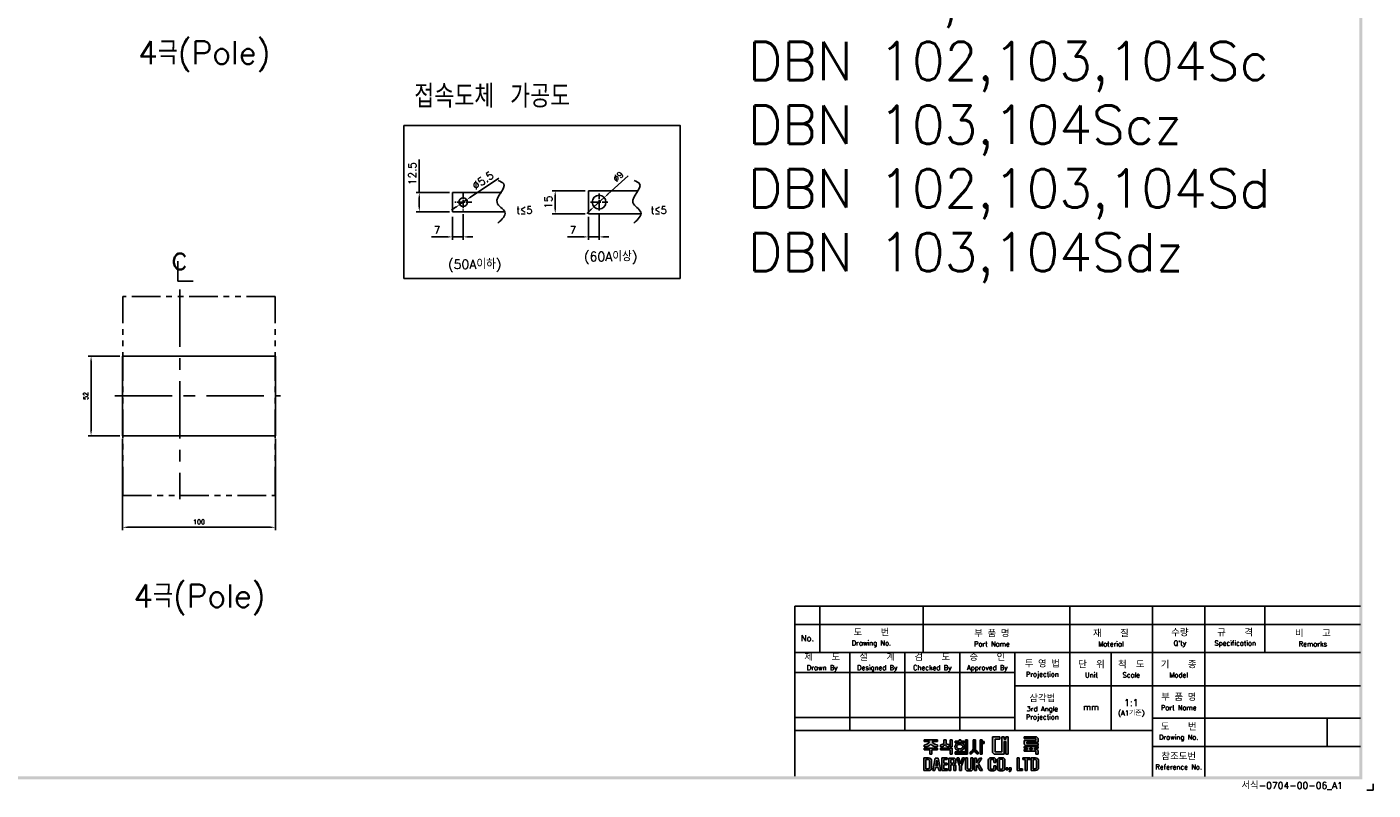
# Model space of a CAD drawing. Extents: x 2148 to 4022, y -907 to 1592.
# Tile 11 of 18: x 3142 to 4022, y 430 to 929. Entities that reach past the tile are written whole.
import ezdxf

# ---------------------------------------------------------------- set-up
doc = ezdxf.new("R2010")
doc.units = 0
doc.header["$LTSCALE"] = 3
doc.header["$MEASUREMENT"] = 0
doc.linetypes.add('CENTER', pattern=[2, 1.25, -0.25, 0.25, -0.25])
doc.linetypes.add('PHANTOM2', pattern=[1.25, 0.625, -0.125, 0.125, -0.125, 0.125, -0.125])
doc.layers.get('0').update_dxf_attribs({"linetype": 'CONTINUOUS'})
doc.layers.get('Defpoints').update_dxf_attribs({"linetype": 'CONTINUOUS'})
for name, color, linetype in [('AM_VIS', 7, 'CONTINUOUS'), ('cen', 1, 'CENTER'), ('di', 3, 'CONTINUOUS'), ('DIM', 3, 'CONTINUOUS'), ('dimtaxt', 3, 'CONTINUOUS'), ('dwg', 7, 'CONTINUOUS'), ('NOTE', 4, 'CONTINUOUS')]:
    doc.layers.add(name, color=color, linetype=linetype)
doc.styles.add('K25', font='TXT', dxfattribs={"width": 0.9, "height": 2.5, "bigfont": 'TBHAN'})
doc.styles.add('KIM', font='ROMANS.shx', dxfattribs={"height": 5, "bigfont": 'GSG1.shx'})
doc.styles.get("Standard").update_dxf_attribs({"font": 'romans.shx', "height": 3, "bigfont": 'ghs.shx'})
doc.dimstyles.get("Standard").update_dxf_attribs({"dimtxt": 0.18, "dimasz": 0.18, "dimexe": 0.18, "dimexo": 0.0625, "dimgap": 0.09, "dimtad": 0, "dimtih": 1, "dimtoh": 1, "dimdec": 4, "dimzin": 0, "dimdsep": 46, "dimtxsty": 'Standard', "dimcen": 0.09, "dimadec": 0, "dimazin": 0, "dimtfac": 1, "dimtdec": 4, "dimtofl": 0, "dimtmove": 0, "dimatfit": 3, "dimfxl": 0, "dimtolj": 1, "dimtzin": 0, "dimarcsym": 0})
doc.dimstyles.new('STANDARD$0', dxfattribs={"dimtxt": 5, "dimasz": 5, "dimexe": 1, "dimexo": 2, "dimgap": 2, "dimtad": 1, "dimdec": 4, "dimzin": 12, "dimdsep": 46, "dimtxsty": 'KIM', "dimcen": -1, "dimdle": 0.1, "dimadec": 0, "dimazin": 0, "dimtfac": 1, "dimtdec": 4, "dimtmove": 0, "dimatfit": 3, "dimfxl": 0, "dimtolj": 1, "dimtzin": 0, "dimarcsym": 0})
doc.dimstyles.new('STANDARD$3', dxfattribs={"dimtxt": 5, "dimasz": 5, "dimexe": 1, "dimexo": 2, "dimgap": 0.8, "dimtad": 1, "dimdec": 4, "dimdsep": 46, "dimtxsty": 'KIM', "dimcen": 0, "dimdle": 0.1, "dimadec": 0, "dimazin": 0, "dimtfac": 1, "dimtdec": 4, "dimtmove": 0, "dimatfit": 3, "dimfxl": 0, "dimtolj": 1, "dimtzin": 0, "dimarcsym": 0})

# ---------------------------------------------------------------- blocks, each defined once
blk = doc.blocks.new('*D28')
at = {"layer": 'Defpoints', "color": 0}
for p in [(3204.3, 713.5), (3183.49, 661.5), (3204.3, 661.5)]:
    blk.add_point(p, dxfattribs=at)
at = {"layer": 'di'}
for p, q in [((3202.3, 713.5), (3181.49, 713.5)), ((3183.49, 710.3), (3183.49, 664.7)), ((3202.3, 661.5), (3181.49, 661.5))]:
    blk.add_line(p, q, dxfattribs=at)
for points in [[(3182.96, 710.3), (3184.03, 710.3), (3183.49, 713.5)], [(3182.96, 664.7), (3184.03, 664.7), (3183.49, 661.5)]]:
    blk.add_solid(points, dxfattribs=at)
at = {"layer": 'di', "insert": (3179.99, 687.5), "char_height": 3, "attachment_point": 5, "rotation": 90}
blk.add_mtext('\\A1;52', dxfattribs=at)
blk = doc.blocks.new('*D31')
at = {"layer": 'Defpoints', "color": 0}
for p in [(3204.1, 661.5), (3304.1, 661.5), (3304.1, 601.66)]:
    blk.add_point(p, dxfattribs=at)
at = {"layer": 'di'}
for p, q in [((3204.1, 659.5), (3204.1, 599.66)), ((3304.1, 659.5), (3304.1, 599.66)), ((3207.3, 601.66), (3300.9, 601.66))]:
    blk.add_line(p, q, dxfattribs=at)
for points in [[(3207.3, 602.19), (3207.3, 601.13), (3204.1, 601.66)], [(3300.9, 602.19), (3300.9, 601.13), (3304.1, 601.66)]]:
    blk.add_solid(points, dxfattribs=at)
at = {"layer": 'di', "insert": (3254.1, 605.16), "char_height": 3, "attachment_point": 5}
blk.add_mtext('\\A1;100', dxfattribs=at)
blk = doc.blocks.new('*D51')
at = {"layer": 'Defpoints', "color": 0}
for p in [(3487.1, 821.69), (3508.78, 821.69), (3508.78, 806.69)]:
    blk.add_point(p, dxfattribs=at)
at = {"layer": 'di'}
for p, q in [((3506.78, 821.69), (3485.1, 821.69)), ((3487.1, 809.89), (3487.1, 818.49)), ((3506.78, 806.69), (3485.1, 806.69))]:
    blk.add_line(p, q, dxfattribs=at)
for points in [[(3486.56, 818.49), (3487.63, 818.49), (3487.1, 821.69)], [(3486.56, 809.89), (3487.63, 809.89), (3487.1, 806.69)]]:
    blk.add_solid(points, dxfattribs=at)
at = {"layer": 'di', "insert": (3482.6, 814.19), "char_height": 5, "attachment_point": 5, "rotation": 90, "style": 'KIM'}
blk.add_mtext('\\A1;15', dxfattribs=at)
blk = doc.blocks.new('*D52')
at = {"layer": 'Defpoints', "color": 0}
for p in [(3512.44, 811.18), (3519.12, 817.21)]:
    blk.add_point(p, dxfattribs=at)
at = {"layer": 'di'}
for p, q in [((3534.76, 831.34), (3521.49, 819.36)), ((3512.44, 811.18), (3519.12, 817.21)), ((3510.06, 809.03), (3507.69, 806.89))]:
    blk.add_line(p, q, dxfattribs=at)
for points in [[(3521.13, 819.75), (3521.85, 818.96), (3519.12, 817.21)], [(3509.71, 809.43), (3510.42, 808.64), (3512.44, 811.18)]]:
    blk.add_solid(points, dxfattribs=at)
at = {"layer": 'di', "insert": (3528.33, 830.93), "char_height": 4, "attachment_point": 5, "rotation": 42.09685}
blk.add_mtext('\\A1;∅9', dxfattribs=at)
blk = doc.blocks.new('*D53')
at = {"layer": 'Defpoints', "color": 0}
for p in [(3508.78, 806.69), (3515.78, 808.45), (3508.78, 791.52)]:
    blk.add_point(p, dxfattribs=at)
at = {"layer": 'di'}
for p, q in [((3508.78, 804.69), (3508.78, 789.52)), ((3515.78, 806.45), (3515.78, 789.52)), ((3505.58, 791.52), (3495.04, 791.52)), ((3515.78, 791.52), (3508.78, 791.52)), ((3518.98, 791.52), (3522.18, 791.52))]:
    blk.add_line(p, q, dxfattribs=at)
for points in [[(3505.58, 792.05), (3505.58, 790.98), (3508.78, 791.52)], [(3518.98, 792.05), (3518.98, 790.98), (3515.78, 791.52)]]:
    blk.add_solid(points, dxfattribs=at)
at = {"layer": 'di', "insert": (3498.71, 796.02), "char_height": 5, "attachment_point": 5, "style": 'KIM'}
blk.add_mtext('\\A1;7', dxfattribs=at)
blk = doc.blocks.new('*D54')
at = {"layer": 'Defpoints', "color": 0}
for p in [(3398.17, 820.44), (3419.86, 820.44), (3419.86, 807.94)]:
    blk.add_point(p, dxfattribs=at)
at = {"layer": 'di'}
for p, q in [((3398.17, 820.44), (3398.17, 842.17)), ((3417.86, 820.44), (3396.17, 820.44)), ((3398.17, 811.14), (3398.17, 817.24)), ((3417.86, 807.94), (3396.17, 807.94))]:
    blk.add_line(p, q, dxfattribs=at)
for points in [[(3397.64, 817.24), (3398.71, 817.24), (3398.17, 820.44)], [(3397.64, 811.14), (3398.71, 811.14), (3398.17, 807.94)]]:
    blk.add_solid(points, dxfattribs=at)
at = {"layer": 'di', "insert": (3393.67, 832.91), "char_height": 5, "attachment_point": 5, "rotation": 90, "style": 'KIM'}
blk.add_mtext('\\A1;12.5', dxfattribs=at)
blk = doc.blocks.new('*D55')
at = {"layer": 'Defpoints', "color": 0}
for p in [(3419.86, 806.69), (3426.86, 808.45), (3419.86, 791.52)]:
    blk.add_point(p, dxfattribs=at)
at = {"layer": 'di'}
for p, q in [((3419.86, 804.69), (3419.86, 789.52)), ((3426.86, 806.45), (3426.86, 789.52)), ((3416.66, 791.52), (3406.12, 791.52)), ((3426.86, 791.52), (3419.86, 791.52)), ((3430.06, 791.52), (3433.26, 791.52))]:
    blk.add_line(p, q, dxfattribs=at)
for points in [[(3416.66, 792.05), (3416.66, 790.98), (3419.86, 791.52)], [(3430.06, 792.05), (3430.06, 790.98), (3426.86, 791.52)]]:
    blk.add_solid(points, dxfattribs=at)
at = {"layer": 'di', "insert": (3409.79, 796.02), "char_height": 5, "attachment_point": 5, "style": 'KIM'}
blk.add_mtext('\\A1;7', dxfattribs=at)
blk = doc.blocks.new('*D56')
at = {"layer": 'Defpoints', "color": 0}
for p in [(3424.58, 812.65), (3429.13, 815.74)]:
    blk.add_point(p, dxfattribs=at)
at = {"layer": 'di'}
for p, q in [((3450.14, 830.01), (3431.78, 817.54)), ((3421.93, 810.85), (3419.29, 809.05)), ((3424.58, 812.65), (3429.13, 815.74))]:
    blk.add_line(p, q, dxfattribs=at)
for points in [[(3421.63, 811.29), (3422.23, 810.41), (3424.58, 812.65)], [(3431.48, 817.98), (3432.08, 817.1), (3429.13, 815.74)]]:
    blk.add_solid(points, dxfattribs=at)
at = {"layer": 'di', "insert": (3439.75, 828.4), "char_height": 5, "attachment_point": 5, "rotation": 34.1876, "style": 'KIM'}
blk.add_mtext('\\A1;∅5.5', dxfattribs=at)
blk = doc.blocks.new('도면서식 A1')
at = {"layer": 'di', "insert": (780.92, -2.61), "char_height": 2.2, "width": 38.8706, "attachment_point": 4}
blk.add_mtext('서식-0704-00-06_A1', dxfattribs=at)
blk = doc.blocks.new('대륙')
at = {"layer": 'dimtaxt'}
h = blk.add_hatch(color=256, dxfattribs=at)
edge = h.paths.add_edge_path()
edge.add_line((51.99, 12.18), (47.65, 12.18))
edge.add_line((47.65, 12.18), (47.65, 11.59))
edge.add_line((47.65, 11.59), (49.36, 11.59))
edge.add_ellipse((47.48, 11.55), major_axis=(1.89, 0.39), ratio=0.576936, start_angle=268.0794, end_angle=342.4305, ccw=False)
edge.add_line((47.64, 10.44), (47.64, 9.87))
edge.add_ellipse((47.59, 11.36), major_axis=(2.46, 0), ratio=0.608939, start_angle=-88.7913, end_angle=-24.3158)
edge.add_ellipse((52.06, 11.36), major_axis=(-2.46, 0), ratio=0.608939, start_angle=384.3158, end_angle=448.3061)
edge.add_line((51.99, 9.87), (51.99, 10.51))
edge.add_ellipse((52.11, 11.62), major_axis=(-1.91, 0.31), ratio=0.577613, start_angle=17.5125, end_angle=91.8636, ccw=False)
edge.add_line((50.24, 11.59), (51.99, 11.59))
edge.add_line((51.99, 11.59), (51.99, 12.18))
h.paths.add_polyline_path([(52, 9.48), (47.64, 9.48), (47.64, 8.87), (49.46, 8.87), (49.46, 7.49), (50.19, 7.49), (50.19, 8.88), (52, 8.88)])
edge = h.paths.add_edge_path()
edge.add_arc((55.25, 11.18), 0.45, 180, 220.7047, ccw=False)
edge.add_line((54.8, 11.18), (54.8, 12.18))
edge.add_line((54.8, 12.18), (54.06, 12.18))
edge.add_line((54.06, 12.18), (54.06, 11.18))
edge.add_arc((53.61, 11.18), 0.45, 319.2953, 360, ccw=False)
edge.add_spline(control_points=[(53.95, 10.89), (53.94, 10.88), (53.93, 10.87), (53.83, 10.76), (53.7, 10.68), (53.03, 10.51)], knot_values=[3.761053, 3.761053, 3.761053, 3.761053, 3.807132, 3.807132, 4.298097, 4.298097, 4.298097, 4.298097], degree=3, periodic=0)
edge.add_line((53.03, 10.51), (53.03, 9.85))
edge.add_spline(control_points=[(53.03, 9.85), (53.05, 9.85), (53.06, 9.85), (53.74, 9.96), (53.94, 10.08), (54.15, 10.22), (54.2, 10.3), (54.43, 10.6)], knot_values=[3.495949, 3.495949, 3.495949, 3.495949, 3.524444, 3.524444, 4.06832, 4.06832, 4.379503, 4.379503, 4.379503, 4.379503], degree=3, periodic=0)
edge.add_spline(control_points=[(54.43, 10.6), (54.65, 10.3), (54.71, 10.22), (54.92, 10.08), (55.12, 9.96), (55.75, 9.88), (55.78, 9.87), (55.8, 9.86)], knot_values=[3.495949, 3.495949, 3.495949, 3.495949, 3.807132, 3.807132, 4.351008, 4.351008, 4.402945, 4.402945, 4.402945, 4.402945], degree=3, periodic=0)
edge.add_line((55.8, 9.86), (55.8, 10.59))
edge.add_spline(control_points=[(55.8, 10.59), (55.78, 10.59), (55.76, 10.6), (55.19, 10.66), (55.03, 10.75), (54.92, 10.87), (54.91, 10.88), (54.91, 10.89)], knot_values=[3.761053, 3.761053, 3.761053, 3.761053, 3.81299, 3.81299, 4.356866, 4.356866, 4.402945, 4.402945, 4.402945, 4.402945], degree=3, periodic=0)
h.paths.add_polyline_path([(56.82, 9.48), (53.03, 9.48), (53.03, 8.87), (56.1, 8.87), (56.1, 7.49), (56.82, 7.49)])
h.paths.add_polyline_path([(56.82, 12.19), (56.1, 12.19), (56.1, 9.87), (56.82, 9.87)])
h.paths.add_polyline_path([(60.76, 11.76), (59.58, 11.76), (59.58, 12.19), (59.05, 12.19), (59.05, 11.76), (57.74, 11.76), (57.74, 11.21), (60.76, 11.21)])
edge = h.paths.add_edge_path()
edge.add_ellipse((59.26, 9.92), major_axis=(-1.56, 0), ratio=0.830145, start_angle=101.7462, end_angle=265.4383)
edge.add_line((59.38, 11.21), (59.13, 11.21))
edge.add_ellipse((59.26, 9.92), major_axis=(1.56, 0), ratio=0.830145, start_angle=94.5617, end_angle=259.6787)
edge.add_line((58.98, 8.65), (58.98, 8.2))
edge.add_line((58.98, 8.2), (59.58, 8.2))
edge.add_line((59.58, 8.2), (59.58, 8.65))
edge = h.paths.add_edge_path(flags=16)
edge.add_spline(control_points=[(60.26, 9.92), (60.26, 10.03), (60.22, 10.15), (60.06, 10.37), (59.93, 10.48), (59.59, 10.63), (59.39, 10.66), (58.99, 10.64), (58.8, 10.59), (58.5, 10.41), (58.39, 10.3), (58.27, 10.07), (58.25, 9.96), (58.28, 9.73), (58.34, 9.62), (58.54, 9.4), (58.69, 9.3), (59.06, 9.19), (59.26, 9.17), (59.65, 9.23), (59.83, 9.31), (60.09, 9.5), (60.18, 9.62), (60.25, 9.8), (60.26, 9.86), (60.26, 9.92)], knot_values=[0, 0, 0, 0, 0.543876, 0.543876, 1.087752, 1.087752, 1.631628, 1.631628, 2.175504, 2.175504, 2.71938, 2.71938, 3.263256, 3.263256, 3.807132, 3.807132, 4.351008, 4.351008, 4.894884, 4.894884, 5.43876, 5.43876, 5.982636, 5.982636, 6.283185, 6.283185, 6.283185, 6.283185], degree=3, periodic=0)
for points in [[(61.83, 12.19), (61.11, 12.19), (61.11, 8.2), (57.74, 8.2), (57.74, 7.47), (61.11, 7.47), (61.83, 7.47)], [(70.89, 12.38), (72.38, 12.38), (72.38, 13.12), (70.01, 13.12), (70.01, 8), (70.53, 7.49), (73.84, 7.49), (73.84, 11.66), (74.29, 11.66), (74.29, 7.49), (75.14, 7.49), (75.14, 13.12), (74.29, 13.12), (74.29, 12.42), (73.84, 12.42), (73.84, 13.12), (73.01, 13.12), (73.01, 8.23), (70.89, 8.23)]]:
    blk.add_hatch(color=256, dxfattribs=at).paths.add_polyline_path(points)
h = blk.add_hatch(color=256, dxfattribs=at)
edge = h.paths.add_edge_path()
edge.add_line((64.41, 12.18), (63.7, 12.18))
edge.add_line((63.7, 12.18), (63.7, 9.23))
edge.add_ellipse((62.86, 9.12), major_axis=(0.66, 0.841), ratio=0.672815, start_angle=218.7862, end_angle=304.0863, ccw=False)
edge.add_line((62.7, 8.19), (62.7, 7.51))
edge.add_ellipse((63.11, 8.54), major_axis=(0.964, 0.919), ratio=0.540942, start_angle=220.7961, end_angle=301.7505)
edge.add_ellipse((64.93, 8.53), major_axis=(-0.866, 0.919), ratio=0.569913, start_angle=58.7442, end_angle=145.288)
edge.add_line((65.35, 7.49), (65.35, 8.17))
edge.add_ellipse((65.18, 9.26), major_axis=(-0.67, 1.07), ratio=0.576723, start_angle=74.3826, end_angle=142.9847, ccw=False)
edge.add_line((64.41, 9.18), (64.41, 12.18))
h.paths.add_polyline_path([(66.65, 10.99), (67.26, 10.99), (67.26, 11.63), (66.64, 11.63), (66.64, 12.18), (65.92, 12.18), (65.92, 7.49), (66.65, 7.49)])
h = blk.add_hatch(color=256, dxfattribs=at)
h.paths.add_polyline_path([(84.17, 12.56), (84.17, 11.99), (80.38, 11.99), (80.38, 10.74), (80.81, 10.32), (84.92, 10.32), (84.92, 10.92), (81.19, 10.92), (81.19, 11.44), (84.92, 11.44), (84.92, 12.6), (84.39, 13.12), (80.36, 13.12), (80.36, 12.56)])
h.paths.add_polyline_path([(83.7, 9.41), (84.92, 9.41), (84.92, 9.97), (80.36, 9.97), (80.36, 9.41), (81.48, 9.41), (81.48, 9.04), (80.35, 9.04), (80.35, 8.42), (84.18, 8.42), (84.18, 7.49), (84.92, 7.49), (84.92, 8.64), (84.52, 9.04), (83.7, 9.04)])
h.paths.add_polyline_path([(83, 9.41), (82.23, 9.41), (82.23, 9.04), (83, 9.04)], flags=17)
h = blk.add_hatch(color=256, dxfattribs=at)
h.paths.add_polyline_path([(47.58, 6.25), (47.58, 2.12), (49.06, 2.12, 0.414214), (50.06, 3.12), (50.06, 5.25, 0.414214), (49.06, 6.25)])
h.paths.add_polyline_path([(48.9, 5.73, -0.414214), (49.4, 5.23), (49.4, 3.16, -0.414214), (48.9, 2.66), (48.23, 2.66), (48.23, 5.73)], flags=16)
h.paths.add_polyline_path([(50.42, 2.11), (51.1, 2.11), (51.31, 3.17), (52.21, 3.17), (52.42, 2.11), (53.1, 2.11), (52.25, 6.23), (51.27, 6.23)])
h.paths.add_polyline_path([(51.77, 5.49), (52.09, 3.74), (51.43, 3.74)], flags=16)
h.paths.add_polyline_path([(53.4, 2.11), (55.25, 2.11), (55.25, 2.66), (54.07, 2.66), (54.07, 3.99), (55.15, 3.99), (55.15, 4.52), (54.06, 4.52), (54.06, 5.7), (55.21, 5.7), (55.21, 6.25), (53.4, 6.25)])
h.paths.add_polyline_path([(55.67, 2.12), (56.33, 2.12), (56.33, 4.05), (56.93, 4.05, -0.414214), (57.33, 3.65), (57.33, 2.12), (58.02, 2.12), (58.02, 3.65, 0.276846), (57.45, 4.24, 0.25864), (58.02, 4.77), (58.02, 5.43, 0.414214), (57.22, 6.23), (55.67, 6.23)])
h.paths.add_polyline_path([(56.33, 5.71), (57.04, 5.71, -0.414214), (57.34, 5.41), (57.34, 4.86, -0.414214), (57.04, 4.56), (56.33, 4.56)], flags=16)
h.paths.add_polyline_path([(59.2, 3.57), (59.2, 2.11), (59.85, 2.11), (59.85, 3.58), (60.8, 6.24), (60.13, 6.24), (59.53, 4.27), (58.97, 6.24), (58.28, 6.24)])
h.paths.add_polyline_path([(61.13, 2.78, 0.414214), (61.88, 2.03), (62.85, 2.03, 0.414214), (63.6, 2.78), (63.6, 6.24), (62.93, 6.24), (62.93, 2.84, -0.414214), (62.68, 2.59), (62.07, 2.59, -0.414214), (61.82, 2.84), (61.82, 6.24), (61.13, 6.24)])
h.paths.add_polyline_path([(64.11, 2.12), (64.77, 2.12), (64.77, 3.42), (64.98, 3.87), (65.9, 2.12), (66.68, 2.12), (65.38, 4.46), (66.48, 6.23), (65.69, 6.23), (64.76, 4.66), (64.76, 6.23), (64.11, 6.23)])
h.paths.add_polyline_path([(68.62, 2.84, 0.414214), (69.42, 2.04), (70.32, 2.04, 0.414214), (71.12, 2.84), (71.12, 3.62), (70.47, 3.62), (70.47, 2.85, -0.414214), (70.17, 2.55), (69.58, 2.55, -0.414214), (69.28, 2.85), (69.28, 5.49, -0.414214), (69.58, 5.79), (70.16, 5.79, -0.414214), (70.46, 5.49), (70.46, 4.76), (71.12, 4.76), (71.12, 5.52, 0.414214), (70.32, 6.32), (69.42, 6.32, 0.414214), (68.62, 5.52)])
h.paths.add_polyline_path([(71.57, 2.84, 0.414214), (72.37, 2.04), (73.25, 2.04, 0.414214), (74.05, 2.84), (74.05, 5.52, 0.414214), (73.25, 6.32), (72.37, 6.32, 0.414214), (71.57, 5.52)])
h.paths.add_polyline_path([(72.23, 5.5, -0.414214), (72.53, 5.8), (73.09, 5.8, -0.414214), (73.39, 5.5), (73.39, 2.85, -0.414214), (73.09, 2.55), (72.53, 2.55, -0.414214), (72.23, 2.85)], flags=16)
h.paths.add_polyline_path([(74.42, 2.34), (75.05, 2.34), (75.05, 2.98), (74.42, 2.98)])
h.paths.add_polyline_path([(75.76, 2.34, -0.316213), (75.39, 2.07), (75.39, 1.77, 0.409412), (76.08, 2.47), (76.08, 2.98), (75.39, 2.98), (75.39, 2.34)])
h.paths.add_polyline_path([(78.08, 2.12), (79.79, 2.12), (79.79, 2.67), (78.75, 2.67), (78.75, 6.24), (78.08, 6.24)])
h.paths.add_polyline_path([(80.68, 2.12), (81.35, 2.12), (81.35, 5.7), (82.27, 5.7), (82.27, 6.24), (79.92, 6.24), (79.92, 5.7), (80.68, 5.7)])
h.paths.add_polyline_path([(82.59, 2.13), (84.07, 2.13, 0.414214), (85.07, 3.13), (85.07, 5.24, 0.414214), (84.07, 6.24), (82.59, 6.24)])
h.paths.add_polyline_path([(83.24, 5.73), (83.9, 5.73, -0.414214), (84.4, 5.23), (84.4, 3.15, -0.414214), (83.9, 2.65), (83.24, 2.65)], flags=16)
for p, q in [((47.64, 10.44), (47.64, 9.87)), ((47.64, 9.48), (52, 9.48)), ((47.64, 8.87), (47.64, 9.48)), ((49.46, 8.87), (47.64, 8.87)), ((47.65, 12.18), (51.99, 12.18)), ((47.65, 12.18), (47.65, 11.59)), ((47.65, 11.59), (49.36, 11.59)), ((49.46, 7.49), (49.46, 8.87)), ((50.19, 8.88), (50.19, 7.49)), ((52, 8.88), (50.19, 8.88)), ((51.99, 11.59), (50.24, 11.59)), ((51.99, 12.18), (51.99, 11.59)), ((51.99, 10.51), (51.99, 9.87)), ((52, 9.48), (52, 8.88)), ((53.03, 9.85), (53.03, 10.51)), ((53.03, 9.48), (56.82, 9.48)), ((53.03, 8.87), (53.03, 9.48)), ((56.1, 8.87), (53.03, 8.87)), ((54.06, 12.18), (54.8, 12.18)), ((54.06, 12.18), (54.06, 11.18)), ((54.8, 12.18), (54.8, 11.18)), ((55.8, 9.86), (55.8, 10.59)), ((56.82, 12.19), (56.1, 12.19)), ((56.1, 12.19), (56.1, 9.87)), ((56.82, 9.87), (56.1, 9.87)), ((56.1, 7.49), (56.1, 8.87)), ((56.82, 12.19), (56.82, 9.87)), ((56.82, 9.48), (56.82, 7.49)), ((57.74, 11.76), (59.05, 11.76)), ((57.74, 11.21), (57.74, 11.76)), ((60.76, 11.21), (57.74, 11.21)), ((59.05, 11.76), (59.05, 12.19)), ((59.05, 12.19), (59.58, 12.19)), ((59.58, 12.19), (59.58, 11.76)), ((59.58, 11.76), (60.76, 11.76)), ((60.76, 11.76), (60.76, 11.21)), ((61.11, 12.19), (61.11, 8.2)), ((61.83, 12.19), (61.11, 12.19)), ((61.83, 7.47), (61.83, 12.19)), ((63.7, 12.18), (64.41, 12.18)), ((63.7, 12.18), (63.7, 9.23)), ((64.41, 12.18), (64.41, 9.18)), ((65.92, 7.49), (65.92, 12.18)), ((65.92, 12.18), (66.64, 12.18)), ((66.64, 12.18), (66.64, 11.63)), ((66.64, 11.63), (67.26, 11.63)), ((66.65, 10.99), (66.65, 7.49)), ((67.26, 10.99), (66.65, 10.99)), ((67.26, 11.63), (67.26, 10.99)), ((70.01, 13.12), (70.01, 8)), ((70.01, 13.12), (72.38, 13.12)), ((70.89, 12.38), (70.89, 8.23)), ((70.89, 12.38), (72.38, 12.38)), ((72.38, 13.12), (72.38, 12.38)), ((73.01, 13.12), (73.01, 8.23)), ((73.01, 13.12), (73.84, 13.12)), ((73.84, 13.12), (73.84, 12.42)), ((73.84, 12.42), (74.29, 12.42)), ((73.84, 11.66), (73.84, 7.49)), ((73.84, 11.66), (74.29, 11.66)), ((74.29, 13.12), (75.14, 13.12)), ((74.29, 13.12), (74.29, 12.42)), ((74.29, 11.66), (74.29, 7.49)), ((75.14, 13.12), (75.14, 7.49)), ((80.35, 9.04), (81.48, 9.04)), ((80.35, 9.04), (80.35, 8.42)), ((80.36, 13.12), (84.39, 13.12)), ((80.36, 12.56), (80.36, 13.12)), ((80.36, 12.56), (84.17, 12.56)), ((80.36, 9.97), (84.92, 9.97)), ((80.36, 9.97), (80.36, 9.41)), ((80.36, 9.41), (81.48, 9.41)), ((80.38, 11.99), (84.17, 11.99)), ((80.38, 11.99), (80.38, 10.74)), ((80.81, 10.32), (80.38, 10.74)), ((80.81, 10.32), (84.92, 10.32)), ((81.19, 11.44), (84.92, 11.44)), ((81.19, 11.44), (81.19, 10.92)), ((81.19, 10.92), (84.92, 10.92)), ((81.48, 9.41), (81.48, 9.04)), ((82.23, 9.41), (83, 9.41)), ((82.23, 9.41), (82.23, 9.04)), ((82.23, 9.04), (83, 9.04)), ((83, 9.41), (83, 9.04)), ((83.7, 9.41), (84.92, 9.41)), ((83.7, 9.41), (83.7, 9.04)), ((83.7, 9.04), (84.52, 9.04)), ((84.17, 12.56), (84.17, 11.99)), ((84.92, 12.6), (84.39, 13.12)), ((84.92, 8.64), (84.52, 9.04)), ((84.92, 12.6), (84.92, 11.44)), ((84.92, 10.92), (84.92, 10.32)), ((84.92, 9.97), (84.92, 9.41)), ((47.58, 6.25), (47.58, 2.12)), ((47.58, 6.25), (49.06, 6.25)), ((48.23, 5.73), (48.23, 2.66)), ((48.9, 5.73), (48.23, 5.73)), ((49.4, 3.16), (49.4, 5.23)), ((50.19, 7.49), (49.46, 7.49)), ((50.06, 5.25), (50.06, 3.12)), ((51.27, 6.23), (50.42, 2.11)), ((52.25, 6.23), (51.27, 6.23)), ((51.77, 5.49), (51.43, 3.74)), ((52.09, 3.74), (51.77, 5.49)), ((53.1, 2.11), (52.25, 6.23)), ((55.21, 6.25), (53.4, 6.25)), ((53.4, 6.25), (53.4, 2.11)), ((54.06, 5.7), (55.21, 5.7)), ((54.06, 4.52), (54.06, 5.7)), ((55.15, 4.52), (54.06, 4.52)), ((55.15, 3.99), (55.15, 4.52)), ((55.21, 5.7), (55.21, 6.25)), ((55.67, 6.23), (55.67, 2.12)), ((57.22, 6.23), (55.67, 6.23)), ((56.82, 7.49), (56.1, 7.49)), ((56.33, 5.71), (56.33, 4.56)), ((57.04, 5.71), (56.33, 5.71)), ((56.33, 4.56), (57.04, 4.56)), ((57.34, 4.86), (57.34, 5.41)), ((57.74, 8.2), (61.11, 8.2)), ((57.74, 7.47), (57.74, 8.2)), ((61.11, 7.47), (57.74, 7.47)), ((58.02, 4.77), (58.02, 5.43)), ((58.97, 6.24), (58.28, 6.24)), ((58.28, 6.24), (59.2, 3.57)), ((59.53, 4.27), (58.97, 6.24)), ((58.98, 8.2), (58.98, 8.65)), ((60.13, 6.24), (59.53, 4.27)), ((59.58, 8.65), (59.58, 8.2)), ((59.85, 3.58), (60.8, 6.24)), ((60.8, 6.24), (60.13, 6.24)), ((61.11, 7.47), (61.83, 7.47)), ((61.13, 6.24), (61.13, 2.78)), ((61.82, 6.24), (61.13, 6.24)), ((61.82, 2.84), (61.82, 6.24)), ((62.7, 7.51), (62.7, 8.19)), ((62.93, 2.84), (62.93, 6.24)), ((62.93, 6.24), (63.6, 6.24)), ((63.6, 6.24), (63.6, 2.78)), ((64.11, 2.12), (64.11, 6.23)), ((64.11, 6.23), (64.76, 6.23)), ((64.76, 4.66), (65.69, 6.23)), ((64.76, 6.23), (64.76, 4.66)), ((65.35, 7.49), (65.35, 8.17)), ((66.48, 6.23), (65.38, 4.46)), ((65.38, 4.46), (66.68, 2.12)), ((65.69, 6.23), (66.48, 6.23)), ((66.65, 7.49), (65.92, 7.49)), ((68.62, 2.84), (68.62, 5.52)), ((69.28, 5.49), (69.28, 2.85)), ((70.32, 6.32), (69.42, 6.32)), ((70.16, 5.79), (69.58, 5.79)), ((70.53, 7.49), (70.01, 8)), ((70.46, 4.76), (70.46, 5.49)), ((71.12, 4.76), (70.46, 4.76)), ((73.84, 7.49), (70.53, 7.49)), ((73.01, 8.23), (70.89, 8.23)), ((71.12, 5.52), (71.12, 4.76)), ((71.57, 2.84), (71.57, 5.52)), ((72.23, 5.5), (72.23, 2.85)), ((73.25, 6.32), (72.37, 6.32)), ((73.09, 5.8), (72.53, 5.8)), ((73.39, 2.85), (73.39, 5.5)), ((74.05, 5.52), (74.05, 2.84)), ((75.14, 7.49), (74.29, 7.49)), ((78.08, 6.24), (78.08, 2.12)), ((78.75, 6.24), (78.08, 6.24)), ((78.75, 2.67), (78.75, 6.24)), ((82.27, 6.24), (79.92, 6.24)), ((79.92, 6.24), (79.92, 5.7)), ((79.92, 5.7), (80.68, 5.7)), ((80.35, 8.42), (84.18, 8.42)), ((80.68, 5.7), (80.68, 2.12)), ((81.35, 2.12), (81.35, 5.7)), ((81.35, 5.7), (82.27, 5.7)), ((82.27, 5.7), (82.27, 6.24)), ((82.59, 6.24), (82.59, 2.13)), ((84.07, 6.24), (82.59, 6.24)), ((83.24, 2.65), (83.24, 5.73)), ((83.24, 5.73), (83.9, 5.73)), ((84.18, 8.42), (84.18, 7.49)), ((84.92, 7.49), (84.18, 7.49)), ((84.4, 3.15), (84.4, 5.23)), ((84.92, 8.64), (84.92, 7.49)), ((85.07, 3.13), (85.07, 5.24)), ((47.58, 2.12), (49.06, 2.12)), ((48.23, 2.66), (48.9, 2.66)), ((50.42, 2.11), (51.1, 2.11)), ((51.1, 2.11), (51.31, 3.17)), ((51.31, 3.17), (52.21, 3.17)), ((51.43, 3.74), (52.09, 3.74)), ((52.21, 3.17), (52.42, 2.11)), ((52.42, 2.11), (53.1, 2.11)), ((53.4, 2.11), (55.25, 2.11)), ((54.07, 3.99), (55.15, 3.99)), ((54.07, 2.66), (54.07, 3.99)), ((55.25, 2.66), (54.07, 2.66)), ((55.25, 2.11), (55.25, 2.66)), ((55.67, 2.12), (56.33, 2.12)), ((56.33, 2.12), (56.33, 4.05)), ((56.33, 4.05), (56.93, 4.05)), ((57.33, 3.65), (57.33, 2.12)), ((57.33, 2.12), (58.02, 2.12)), ((58.02, 2.12), (58.02, 3.65)), ((59.2, 3.57), (59.2, 2.11)), ((59.2, 2.11), (59.85, 2.11)), ((59.85, 2.11), (59.85, 3.58)), ((62.85, 2.03), (61.88, 2.03)), ((62.68, 2.59), (62.07, 2.59)), ((64.77, 2.12), (64.11, 2.12)), ((64.98, 3.87), (64.77, 3.42)), ((64.77, 3.42), (64.77, 2.12)), ((65.9, 2.12), (64.98, 3.87)), ((66.68, 2.12), (65.9, 2.12)), ((70.32, 2.04), (69.42, 2.04)), ((70.17, 2.55), (69.58, 2.55)), ((70.47, 3.62), (70.47, 2.85)), ((71.12, 3.62), (70.47, 3.62)), ((71.12, 2.84), (71.12, 3.62)), ((73.25, 2.04), (72.37, 2.04)), ((73.09, 2.55), (72.53, 2.55)), ((74.42, 2.98), (74.42, 2.34)), ((75.05, 2.98), (74.42, 2.98)), ((75.05, 2.34), (74.42, 2.34)), ((75.05, 2.98), (75.05, 2.34)), ((75.39, 2.98), (75.39, 2.34)), ((76.08, 2.98), (75.39, 2.98)), ((75.76, 2.34), (75.39, 2.34)), ((75.39, 2.07), (75.39, 1.77)), ((76.08, 2.98), (76.08, 2.47)), ((78.08, 2.12), (79.79, 2.12)), ((79.79, 2.67), (78.75, 2.67)), ((79.79, 2.12), (79.79, 2.67)), ((80.68, 2.12), (81.35, 2.12)), ((82.59, 2.13), (84.07, 2.13)), ((83.9, 2.65), (83.24, 2.65))]:
    blk.add_line(p, q, dxfattribs=at)
for centre, radius, start, end in [((53.61, 11.18), 0.45, 319.2953, 360), ((55.25, 11.18), 0.45, 180, 220.7047), ((48.9, 5.23), 0.5, 0, 90), ((49.06, 5.25), 1, 0, 90), ((57.22, 4.85), 0.8, 270, 270), ((57.04, 5.41), 0.3, 0, 90), ((57.04, 4.86), 0.3, 270, 0), ((57.22, 5.43), 0.8, 0, 90), ((57.26, 5.02), 0.8, 283.6828, 341.6876), ((69.42, 5.52), 0.8, 90, 180), ((69.58, 5.49), 0.3, 90, 180), ((70.16, 5.49), 0.3, 0, 90), ((70.32, 5.52), 0.8, 0, 90), ((72.37, 5.52), 0.8, 90, 180), ((72.53, 5.5), 0.3, 90, 180), ((73.09, 5.5), 0.3, 0, 90), ((73.25, 5.52), 0.8, 0, 90), ((83.9, 5.23), 0.5, 0, 90), ((84.07, 5.24), 1, 0, 90), ((48.9, 3.16), 0.5, 270, 0), ((49.06, 3.12), 1, 270, 0), ((56.93, 3.65), 0.4, 0, 90), ((57.24, 3.47), 0.8, 12.921, 74.819), ((61.88, 2.78), 0.75, 180, 270), ((62.07, 2.84), 0.25, 180, 270), ((62.68, 2.84), 0.25, 270, 0), ((62.85, 2.78), 0.75, 270, 0), ((69.42, 2.84), 0.8, 180, 270), ((69.58, 2.85), 0.3, 180, 270), ((70.17, 2.85), 0.3, 270, 0), ((70.32, 2.84), 0.8, 270, 0), ((72.37, 2.84), 0.8, 180, 270), ((72.53, 2.85), 0.3, 180, 270), ((73.09, 2.85), 0.3, 270, 0), ((73.25, 2.84), 0.8, 270, 0), ((75.38, 2.47), 0.7, 270.9408, 0), ((75.38, 2.47), 0.4, 271.6466, 341.8371), ((83.9, 3.15), 0.5, 270, 0), ((84.07, 3.13), 1, 270, 0)]:
    blk.add_arc(centre, radius, start, end, dxfattribs=at)
for centre, major_axis, ratio, start_param, end_param in [((47.48, 11.55), (1.89, 0.39), 0.576936, 4.678869, 5.97654), ((47.59, 11.36), (-2.46, 0), 0.608939, 1.591893, 2.717202), ((59.26, 9.92), (1.56, 0), 0.830145, 1.650413, 4.532248), ((59.26, 9.92), (-1.56, 0), 0.830145, 1.775806, 4.632772), ((62.86, 9.12), (0.66, 0.841), 0.672815, 3.81854, 5.307307), ((63.11, 8.54), (0.964, 0.919), 0.540942, 3.853619, 5.26654)]:
    blk.add_ellipse(centre, major_axis=major_axis, ratio=ratio, start_param=start_param, end_param=end_param, dxfattribs=at)
at = {"layer": 'dimtaxt', "extrusion": (0, 0, -1)}
for centre, major_axis, ratio, start_param, end_param in [((52.06, 11.36), (-2.46, 0), 0.608939, -1.541231, -0.42439), ((52.11, 11.62), (-1.91, 0.31), 0.577613, 4.679864, 5.977535), ((65.18, 9.26), (-0.67, 1.07), 0.576723, 3.787632, 4.984965), ((64.93, 8.53), (-0.866, 0.919), 0.569913, 3.747431, 5.257905)]:
    blk.add_ellipse(centre, major_axis=major_axis, ratio=ratio, start_param=start_param, end_param=end_param, dxfattribs=at)
at = {"layer": 'dimtaxt'}
for points, knots in [([(53.95, 10.89), (53.94, 10.88), (53.93, 10.87), (53.83, 10.76), (53.7, 10.68), (53.03, 10.51)], [3.7610527, 3.7610527, 3.7610527, 3.7610527, 3.8071317, 3.8071317, 4.2980967, 4.2980967, 4.2980967, 4.2980967]), ([(54.43, 10.6), (54.2, 10.3), (54.15, 10.22), (53.94, 10.08), (53.74, 9.96), (53.06, 9.85), (53.05, 9.85), (53.03, 9.85)], [3.4959493, 3.4959493, 3.4959493, 3.4959493, 3.8071317, 3.8071317, 4.3510077, 4.3510077, 4.3795026, 4.3795026, 4.3795026, 4.3795026]), ([(54.43, 10.6), (54.65, 10.3), (54.71, 10.22), (54.92, 10.08), (55.12, 9.96), (55.75, 9.88), (55.78, 9.87), (55.8, 9.86)], [3.4959493, 3.4959493, 3.4959493, 3.4959493, 3.8071317, 3.8071317, 4.3510077, 4.3510077, 4.4029453, 4.4029453, 4.4029453, 4.4029453]), ([(54.91, 10.89), (54.91, 10.88), (54.92, 10.87), (55.03, 10.75), (55.19, 10.66), (55.76, 10.6), (55.78, 10.59), (55.8, 10.59)], [3.7610527, 3.7610527, 3.7610527, 3.7610527, 3.8071317, 3.8071317, 4.3510077, 4.3510077, 4.4029453, 4.4029453, 4.4029453, 4.4029453]), ([(60.26, 9.92), (60.26, 10.03), (60.22, 10.15), (60.06, 10.37), (59.93, 10.48), (59.59, 10.63), (59.39, 10.66), (58.99, 10.64), (58.8, 10.59), (58.5, 10.41), (58.39, 10.3), (58.27, 10.07), (58.25, 9.96), (58.28, 9.73), (58.34, 9.62), (58.54, 9.4), (58.69, 9.3), (59.06, 9.19), (59.26, 9.17), (59.65, 9.23), (59.83, 9.31), (60.09, 9.5), (60.18, 9.62), (60.25, 9.8), (60.26, 9.86), (60.26, 9.92)], [0, 0, 0, 0, 0.543876, 0.543876, 1.087752, 1.087752, 1.631628, 1.631628, 2.175504, 2.175504, 2.71938, 2.71938, 3.263256, 3.263256, 3.807132, 3.807132, 4.351008, 4.351008, 4.894884, 4.894884, 5.43876, 5.43876, 5.982636, 5.982636, 6.283185, 6.283185, 6.283185, 6.283185])]:
    blk.add_open_spline(points, degree=3, knots=knots, dxfattribs=at)

msp = doc.modelspace()

# ---------------------------------------------------------------- linework, layer by layer
for p, q in [((3419.855, 820.444), (3419.855, 807.944)), ((3419.855, 820.444), (3452.257, 820.444)), ((3508.778, 821.694), (3541.18, 821.694)), ((3508.778, 821.694), (3508.778, 806.694)), ((3419.855, 807.944), (3454.327, 807.944)), ((3508.778, 806.694), (3543.25, 806.694)), ((3204.099, 713.498), (3304.099, 713.498)), ((3204.099, 661.498), (3304.099, 661.498))]:
    msp.add_line(p, q)
for centre, radius in [((3426.855, 814.194), 2.75), ((3515.778, 814.194), 4.5)]:
    msp.add_circle(centre, radius)
at = {"layer": 'AM_VIS'}
for p, q in [((3204.099, 713.498), (3204.099, 661.498)), ((3304.099, 713.498), (3304.099, 661.498))]:
    msp.add_line(p, q, dxfattribs=at)
at = {"layer": 'cen'}
for p, q in [((3426.855, 819.934), (3426.855, 808.454)), ((3515.778, 819.934), (3515.778, 808.454)), ((3432.595, 814.194), (3421.115, 814.194)), ((3521.518, 814.194), (3510.038, 814.194))]:
    msp.add_line(p, q, dxfattribs=at)
at = {"layer": 'cen', "ltscale": 10}
for p, q in [((3241.611, 757.202), (3241.611, 620.126)), ((3199.029, 687.498), (3307.484, 687.498))]:
    msp.add_line(p, q, dxfattribs=at)
at = {"layer": 'di', "linetype": 'PHANTOM2', "ltscale": 10}
for p, q in [((3204.299, 622.498), (3204.299, 752.498)), ((3303.899, 752.498), (3204.299, 752.498)), ((3303.899, 622.498), (3303.899, 752.498)), ((3204.299, 622.498), (3303.899, 622.498))]:
    msp.add_line(p, q, dxfattribs=at)
at = {"layer": 'di'}
for p in [(4022.042, 433.84), (4018.042, 429.84)]:
    msp.add_line(p, (4022.042, 429.84), dxfattribs=at)
msp.add_lwpolyline([(3388.083, 864.445), (3568.808, 864.445), (3568.808, 764.357), (3388.083, 764.357)], close=True, dxfattribs=at)
for points in [[(3449.858, 828.416), (3453.39, 826.181), (3449.015, 814.106), (3454.211, 807.647), (3449.514, 800.401)], [(3538.781, 828.416), (3542.313, 826.181), (3537.938, 814.106), (3543.134, 807.647), (3538.437, 800.401)]]:
    msp.add_spline(points, degree=3, dxfattribs=at)
at = {"layer": 'dimtaxt'}
for p, q in [((4013.713, 550.048), (3643.713, 550.048)), ((3643.713, 550.048), (3643.713, 438.84)), ((3660.158, 520.009), (3660.158, 550.009)), ((3727.713, 520.048), (3727.713, 550.048)), ((3823.713, 520.048), (3823.713, 550.048)), ((3877.713, 520.048), (3877.713, 550.048)), ((3912.096, 520.048), (3912.096, 550.048)), ((3951.178, 520.048), (3951.178, 550.048)), ((4013.713, 538.048), (3643.713, 538.048)), ((3679.713, 468.803), (3679.713, 519.716)), ((3715.713, 468.803), (3715.713, 519.716)), ((3751.713, 468.803), (3751.713, 519.716)), ((3787.713, 468.803), (3787.713, 519.716)), ((3823.713, 468.803), (3823.713, 519.716)), ((3850.713, 468.803), (3850.713, 519.716)), ((3877.713, 438.767), (3877.713, 519.716)), ((3912.096, 438.767), (3912.096, 519.716)), ((3787.713, 506.666), (3643.796, 506.666)), ((4013.713, 497.99), (3787.713, 497.99)), ((3787.713, 477.253), (3643.841, 477.253)), ((4013.713, 476.774), (3877.713, 476.774)), ((3992.096, 458.297), (3992.096, 476.774)), ((3877.713, 468.803), (3643.713, 468.803)), ((4013.713, 458.297), (3877.713, 458.297))]:
    msp.add_line(p, q, dxfattribs=at)
at = {"layer": 'dwg'}
msp.add_line((4013.713, 519.716), (3643.713, 519.716), dxfattribs=at)
for points in [[(4015.042, 1584.84), (4013.042, 1582.84), (4015.042, 436.84), (4013.042, 438.84)], [(3644.042, 520.016), (3644.042, 519.416), (4013.213, 520.016), (4013.213, 519.416)], [(4015.042, 436.84), (4013.042, 438.84), (2383.042, 436.84), (2385.042, 438.84)]]:
    msp.add_trace(points, dxfattribs=at)
at = {"layer": 'NOTE'}
for p, q in [((3240.333, 775.633), (3240.333, 762.594)), ((3240.333, 762.594), (3250.246, 762.594))]:
    msp.add_line(p, q, dxfattribs=at)

# ---------------------------------------------------------------- block references
at = {"layer": 'di', "xscale": 2, "yscale": 2, "zscale": 2}
msp.add_blockref('대륙', (3633.144, 438.343), dxfattribs=at)
at = {"layer": 'dwg', "xscale": 2, "yscale": 2, "zscale": 2}
msp.add_blockref('도면서식 A1', (2374.042, 437.84), dxfattribs=at)

# ---------------------------------------------------------------- texts
at = {"layer": 'di', "style": 'KIM', "width": 0.9}
for p in [(3461.75, 806.483), (3549.574, 806.483)]:
    msp.add_text('t≤5', height=5, dxfattribs=at).set_placement(p)
at = {"layer": 'di'}
for s, insert, char_height, width, attachment_point in [('{\\Fromans,hgs|c129;4극(Pole)}', (3214.319, 919.417), 15, 116.39597, 1), ('{\\Fromans,hgs|c129;접속도체 가공도}', (3394.86, 891.008), 15, 163.85897, 1), ('(50A이하)', (3417.011, 776.592), 6, 172.11276, 1), ('(60A이상)', (3505.934, 781.66), 6, 172.11276, 1), ('{\\Fromans,hgs|c129;4극(Pole)}', (3211.177, 564.284), 15, 116.39597, 1), ('No.', (3652.1, 529.115), 4, 16.11621, 5), ('{\\H1.1x;도    번\\P\\H0.72727x;Drawing No.}', (3693.936, 529.115), 4, 67.55507, 5), ('{\\H1.1x;부 품 명\\P\\H0.72727x;Part Name}', (3772.713, 529.048), 4, 90, 5), ('{\\H1.1x;재    질\\P\\H0.72727x;Material}', (3850.556, 529.048), 4, 55.08198, 5), ("{\\H1.1x;수량\\P\\H0.72727x;Q'ty}", (3895.655, 529.048), 4, 18.91802, 5), ('{\\H1.1x;규    격\\P\\H0.72727x;Specification}', (3931.865, 529.048), 4, 54, 5), ('{\\H1.1x;비    고\\P\\H0.72727x;Remarks}', (3982.666, 529.048), 4, 78, 5), ('{\\H1.1x;제    도\\P\\H0.72727x;Drawn By}', (3661.713, 513.041), 4, 36, 5), ('{\\H1.1x;설    계}\\P{\\H0.8x;Designed By}', (3697.713, 513.041), 4, 36, 5), ('{\\H1.1x;검    도\\P\\H0.72727x;Checked By}', (3733.713, 513.041), 4, 36, 5), ('승    인\\P{\\H0.72727x;Approved By}', (3769.713, 513.041), 4.4, 36, 5), ('투 영 법\\P{\\H0.72727x;Projection}', (3805.713, 508.703), 4.4, 36, 5), ('{\\H1.1x;단  위}\\P{\\H0.8x;Unit}', (3837.83, 508.703), 4, 32, 5), ('{\\H1.1x;척  도\\P\\H0.72727x;Scale}', (3863.91, 508.703), 4, 32, 5), ('기    종\\P{\\H0.72727x;Model}', (3894.904, 508.703), 4.4, 34.38248, 5), ('부 품 명\\P{\\H0.72727x;Part Name}', (3894.904, 487.382), 4.4, 34.38248, 5), ('{\\H1.1x;삼각법\\H0.45455x;\\P\\H1.6x;3rd Angle\\PProjection}', (3805.713, 483.396), 4, 36, 5), ('도    번\\P{\\H0.72727x;Drawing No.}', (3894.904, 467.535), 4.4, 34.38248, 5), ('참조도번\\P{\\H0.72727x;Reference No.}', (3894.904, 448.569), 4.4, 34.38248, 5)]:
    msp.add_mtext(s, dxfattribs=dict(at, insert=insert, char_height=char_height, width=width, attachment_point=attachment_point))
at = {"layer": 'DIM', "insert": (3613.2, 1335.785), "char_height": 25, "width": 782.77285, "attachment_point": 1}
msp.add_mtext('\\pt325;{\\Fromans,hgs|c129;DBS 32,33,34S\\PDBS 33,34Sz\\P\\ptz;DBN 52,53,54S\\PDBN 53,54Sz\\PDBS 52,53,54S\\PDBS 53,54Sz\\PDBN 62,63,64S\\PDBN 63,64Sz\\PDBS 62,63,64S\\PDBS 63,64Sz\\PDBN 102,103,104Sc\\PDBN 103,104Scz\\PDBN 102,103,104Sd\\PDBN 103,104Sdz}', dxfattribs=at)
at = {"layer": 'dimtaxt'}
msp.add_text('mm', height=4, dxfattribs=at).set_placement((3832.388, 482.116))
at = {"layer": 'dimtaxt', "insert": (3863.91, 483.396), "char_height": 4.4, "width": 32, "attachment_point": 5}
msp.add_mtext('1:1\\P{\\H0.72727x;(A1기준)}', dxfattribs=at)
at = {"layer": 'NOTE', "style": 'K25', "width": 0.9}
msp.add_text('c', height=15.85, dxfattribs=at).set_placement((3235.9, 770.094))

# ---------------------------------------------------------------- dimensions: what is measured, and where the dimension line sits
at = {"layer": 'di'}
for base, p1, p2, override, picture, middle in [((3398.174, 820.444), (3419.855, 807.944), (3419.855, 820.444), {"dimtxt": 4, "dimasz": 3.2, "dimexe": 2, "dimdec": 2, "dimzin": 8, "dimcen": 0, "dimclrd": 256, "dimclre": 256, "dimclrt": 256, "dimadec": 2, "dimazin": 2, "dimtfac": 0.6, "dimtdec": 2, "dimtzin": 8, "dimlwd": 65535, "dimlwe": 65535, "dimarcsym": 1}, '*D54', (3393.674, 832.906)), ((3487.097, 821.694), (3508.778, 806.694), (3508.778, 821.694), {"dimtxt": 4, "dimasz": 3.2, "dimexe": 2, "dimdec": 2, "dimzin": 8, "dimcen": 0, "dimclrd": 256, "dimclre": 256, "dimclrt": 256, "dimadec": 2, "dimazin": 2, "dimtfac": 0.6, "dimtdec": 2, "dimtzin": 8, "dimlwd": 65535, "dimlwe": 65535, "dimarcsym": 1}, '*D51', (3482.597, 814.194)), ((3183.493, 661.498), (3204.299, 713.498), (3204.299, 661.498), {"dimtxt": 4, "dimasz": 3.2, "dimexe": 2, "dimdec": 2, "dimzin": 8, "dimtxsty": 'Standard', "dimcen": 0, "dimclrd": 256, "dimclre": 256, "dimclrt": 256, "dimadec": 2, "dimazin": 2, "dimtfac": 0.6, "dimtdec": 2, "dimtzin": 8, "dimlwd": 65535, "dimlwe": 65535, "dimarcsym": 1}, '*D28', (3179.993, 687.498))]:
    dim = msp.add_linear_dim(base=base, p1=p1, p2=p2, angle=90, dimstyle='STANDARD$0', override=override, dxfattribs=at)
    dim.commit()
    dim.dimension.update_dxf_attribs({"geometry": picture, "text_midpoint": middle})
dim = msp.add_diameter_dim_2p(p1=(3424.58, 812.649), p2=(3429.13, 815.74), dimstyle='STANDARD$3', override={"dimtxt": 4, "dimasz": 3.2, "dimexe": 2, "dimgap": 2, "dimdec": 2, "dimclrd": 256, "dimclre": 256, "dimclrt": 256, "dimadec": 2, "dimazin": 2, "dimtfac": 0.6, "dimtdec": 2, "dimtzin": 8, "dimlwd": 65535, "dimlwe": 65535, "dimarcsym": 1}, dxfattribs=at)
dim.commit()
dim.dimension.update_dxf_attribs({"geometry": '*D56', "text_midpoint": (3439.754, 828.396)})
dim = msp.add_diameter_dim_2p(p1=(3512.439, 811.178), p2=(3519.117, 817.211), dimstyle='Standard', override={"dimtxt": 4, "dimasz": 3.2, "dimexe": 2, "dimexo": 2, "dimgap": 2, "dimtad": 1, "dimtih": 0, "dimtoh": 0, "dimdec": 2, "dimzin": 8, "dimcen": 0, "dimclrd": 256, "dimclre": 256, "dimclrt": 256, "dimadec": 2, "dimazin": 2, "dimtfac": 0.6, "dimtdec": 2, "dimtofl": 1, "dimtzin": 8, "dimlwd": 65535, "dimlwe": 65535, "dimarcsym": 1}, dxfattribs=at)
dim.commit()
dim.dimension.update_dxf_attribs({"geometry": '*D52', "text_midpoint": (3531.013, 827.958), "dimtype": 163})
for base, p1, p2, override, picture, middle in [((3419.855, 791.518), (3426.855, 808.454), (3419.855, 806.694), {"dimtxt": 4, "dimasz": 3.2, "dimexe": 2, "dimdec": 2, "dimzin": 8, "dimcen": 0, "dimclrd": 256, "dimclre": 256, "dimclrt": 256, "dimadec": 2, "dimazin": 2, "dimtfac": 0.6, "dimtdec": 2, "dimtzin": 8, "dimlwd": 65535, "dimlwe": 65535, "dimarcsym": 1}, '*D55', (3409.789, 796.018)), ((3508.778, 791.518), (3515.778, 808.454), (3508.778, 806.694), {"dimtxt": 4, "dimasz": 3.2, "dimexe": 2, "dimdec": 2, "dimzin": 8, "dimcen": 0, "dimclrd": 256, "dimclre": 256, "dimclrt": 256, "dimadec": 2, "dimazin": 2, "dimtfac": 0.6, "dimtdec": 2, "dimtzin": 8, "dimlwd": 65535, "dimlwe": 65535, "dimarcsym": 1}, '*D53', (3498.712, 796.018)), ((3304.099, 601.659), (3204.099, 661.498), (3304.099, 661.498), {"dimtxt": 4, "dimasz": 3.2, "dimexe": 2, "dimdec": 2, "dimzin": 8, "dimtxsty": 'Standard', "dimcen": 0, "dimclrd": 256, "dimclre": 256, "dimclrt": 256, "dimadec": 2, "dimazin": 2, "dimtfac": 0.6, "dimtdec": 2, "dimtzin": 8, "dimlwd": 65535, "dimlwe": 65535, "dimarcsym": 1}, '*D31', (3254.099, 605.159))]:
    dim = msp.add_linear_dim(base=base, p1=p1, p2=p2, dimstyle='STANDARD$0', override=override, dxfattribs=at)
    dim.commit()
    dim.dimension.update_dxf_attribs({"geometry": picture, "text_midpoint": middle})

doc.saveas('drawing.dxf')
